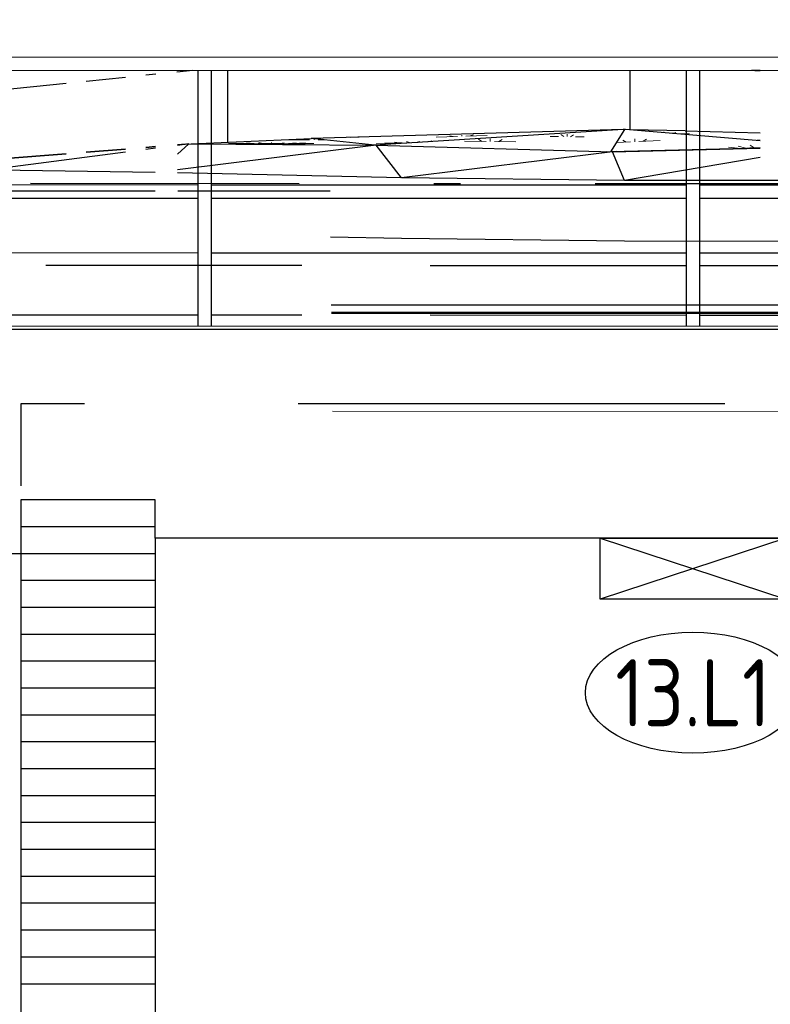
# Model space of a CAD drawing. Extents: x -805 to 3526, y -961 to 1039.
# Tile 125 of 256: x 300.97 to 303.77, y 33.54 to 37.2. Entities that reach past the tile are written whole.
import ezdxf
from ezdxf.enums import TextEntityAlignment as Align

# ---------------------------------------------------------------- set-up
doc = ezdxf.new("R2010")
doc.units = 0
for name, pattern in [('AUSGEZOGEN', [2, 1, 1]), ('STRICHPUNKT', [1, 0.5, -0.25, 0, -0.25]), ('VERDECKT2', [4.762499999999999, 3.175, -1.5875])]:
    doc.linetypes.add(name, pattern=pattern)
doc.layers.get('0').update_dxf_attribs({"color": 251})
for name, color, linetype, lineweight in [('P-HP-Dorsten 2022 - Ansicht$0$IFCOUT_Oberbau_IFC_RVT-1-Schnitt 8$0$A-GENM', 13, 'Continuous', 9), ('P-HP-Dorsten 2022 - Ansicht$0$VE22-087 - Bf_Dorsten-Hervest ModellRevit2021_rvt-1-Schnitt 8$0$A-CLNG', 13, 'Continuous', 9), ('P-HP-Dorsten 2022 - Ansicht$0$VE22-087 - Bf_Dorsten-Hervest ModellRevit2021_rvt-1-Schnitt 8$0$A-FLOR', 192, 'Continuous', 9), ('P-HP-Dorsten 2022 - Ansicht$0$VE22-087 - Bf_Dorsten-Hervest ModellRevit2021_rvt-1-Schnitt 8$0$A-FLOR-PATT', 8, 'Continuous', 35), ('TTK-B-Bestand', 252, 'Continuous', 35), ('TTK-P-Treppe oben', 12, 'Continuous', 25), ('TTK-P-Treppe unten', 12, 'Continuous', 25)]:
    doc.layers.add(name, color=color, linetype=linetype, lineweight=lineweight)
for name, color, linetype in [('TTK-P-Bahnsteig', 12, 'Continuous'), ('TTK-P-Böschung', 140, 'Continuous'), ('TTK-P-Geländer', 162, 'Continuous'), ('TTK-P-Gleis', 162, 'Continuous'), ('TTK-P-Kabelkanal', 162, 'Continuous'), ('TTK-P-PU', 12, 'Continuous'), ('TTK-P-TEXT', 12, 'AUSGEZOGEN'), ('XYYY_44500---_Beleuchtungsanlagen', 10, 'Continuous'), ('XYYY_44500-T-_Beleuchtungsanlagen_Texte Stromkreis', 10, 'Continuous')]:
    doc.layers.add(name, color=color, linetype=linetype)
doc.styles.add('AKG DIN 6776', font='AKG_DIN67.TTF')
doc.styles.add('iso', font='isocpeur.ttf')
doc.dimstyles.new('TTK$6', dxfattribs={"dimtxt": 2.5, "dimasz": 2.5, "dimexe": 3.5, "dimexo": 0.1, "dimgap": 1, "dimtad": 1, "dimzin": 0, "dimtxsty": 'AKG DIN 6776', "dimblk": 'OBLIQUE', "dimcen": -0.09, "dimdle": 3, "dimse1": 1, "dimse2": 1, "dimclrd": 256, "dimclre": 256, "dimclrt": 256, "dimadec": 3, "dimazin": 0, "dimtfac": 1, "dimtofl": 0, "dimtmove": 0, "dimatfit": 3, "dimldrblk": 'OBLIQUE', "dimfxl": 7, "dimfxlon": 1, "dimtolj": 1, "dimtzin": 0, "dimlwd": -1, "dimlwe": -1, "dimarcsym": 0})

# ---------------------------------------------------------------- blocks, each defined once
blk = doc.blocks.new('*D549')
at = {"layer": 'DEFPOINTS', "color": 0}
for p in [(1594.653013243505, 36.73972975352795), (1594.306234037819, 36.57523561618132), (8.223304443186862, 0)]:
    blk.add_point(p, dxfattribs=at)
at = {"layer": 'TTK-B-Bestand', "insert": (1594.109263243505, 36.98347975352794), "char_height": 0.25, "attachment_point": 5, "style": 'AKG DIN 6776'}
blk.add_mtext('\\A1;36,588', dxfattribs=at)
blk = doc.blocks.new('_OBLIQUE')
at = {"color": 0, "linetype": 'ByBlock'}
blk.add_line((-0.5, -0.5), (0.5, 0.5), dxfattribs=at)
blk = doc.blocks.new('*D548')
at = {"layer": 'DEFPOINTS', "color": 0}
for p in [(1585.536597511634, 36.77061239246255), (1585.045876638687, 36.61399109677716), (-0.8681112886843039, 0.03088263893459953)]:
    blk.add_point(p, dxfattribs=at)
at = {"layer": 'TTK-B-Bestand', "insert": (1585.017847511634, 37.01436239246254), "char_height": 0.25, "attachment_point": 5, "style": 'AKG DIN 6776'}
blk.add_mtext('\\A1;36,621', dxfattribs=at)
blk = doc.blocks.new('*D547')
at = {"layer": 'DEFPOINTS', "color": 0}
for p in [(1244.59510933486, 35.67132167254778), (1244.1853248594, 35.53134954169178), (0, 0)]:
    blk.add_point(p, dxfattribs=at)
at = {"layer": 'TTK-P-Treppe unten', "insert": (1244.13885933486, 35.91520188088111), "char_height": 0.25, "attachment_point": 5, "style": 'AKG DIN 6776', "bg_fill": 3, "box_fill_scale": 1.1, "bg_fill_color": 256, "bg_fill_true_color": 13158600, "bg_fill_transparency": 0}
blk.add_mtext('\\A1;35,53', dxfattribs=at)
blk = doc.blocks.new('*D546')
at = {"layer": 'DEFPOINTS', "color": 0}
for p in [(1248.957053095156, 37.45194592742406), (1249.081554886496, 37.33354483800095), (0, 0)]:
    blk.add_point(p, dxfattribs=at)
at = {"layer": 'TTK-P-Treppe unten', "insert": (1249.413303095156, 37.6958261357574), "char_height": 0.25, "attachment_point": 5, "style": 'AKG DIN 6776'}
blk.add_mtext('\\A1;37,33', dxfattribs=at)
blk = doc.blocks.new('*D545')
at = {"layer": 'DEFPOINTS', "color": 0}
for p in [(1259.601777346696, 37.47647888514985), (1259.699122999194, 37.38740581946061), (0.1980381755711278, 0.03957641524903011)]:
    blk.add_point(p, dxfattribs=at)
at = {"layer": 'TTK-P-Treppe unten', "insert": (1259.145527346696, 37.72035909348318), "char_height": 0.25, "attachment_point": 5, "style": 'AKG DIN 6776'}
blk.add_mtext('\\A1;37,35', dxfattribs=at)
blk = doc.blocks.new('*D543')
at = {"layer": 'DEFPOINTS', "color": 0}
for p in [(859.6448844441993, 36.56981118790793), (860.1280086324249, 36.56981118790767), (-0.7155780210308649, 0.02470336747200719)]:
    blk.add_point(p, dxfattribs=at)
at = {"layer": 'TTK-P-TEXT', "insert": (860.584258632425, 36.81356118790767), "char_height": 0.25, "attachment_point": 5, "style": 'AKG DIN 6776'}
blk.add_mtext('\\A1;36,55', dxfattribs=at)
blk = doc.blocks.new('*D541')
at = {"layer": 'DEFPOINTS', "color": 0}
for p in [(868.7984727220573, 36.6417085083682), (869.2815969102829, 36.64170850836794), (8.43801025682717, 0.09660068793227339)]:
    blk.add_point(p, dxfattribs=at)
at = {"layer": 'TTK-B-Bestand', "insert": (869.737846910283, 36.88545850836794), "char_height": 0.25, "attachment_point": 5, "style": 'AKG DIN 6776'}
blk.add_mtext('\\A1;36,55', dxfattribs=at)
blk = doc.blocks.new('*D540')
at = {"layer": 'DEFPOINTS', "color": 0}
for p in [(1239.412383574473, 37.4655759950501), (1239.248146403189, 37.32560386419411), (-4.937178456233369, 1.794254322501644)]:
    blk.add_point(p, dxfattribs=at)
at = {"layer": 'TTK-P-Treppe unten', "insert": (1238.86811274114, 37.70945620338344), "char_height": 0.25, "attachment_point": 5, "style": 'AKG DIN 6776', "bg_fill": 3, "box_fill_scale": 1.1, "bg_fill_color": 256, "bg_fill_true_color": 13158600, "bg_fill_transparency": 0}
blk.add_mtext('\\A1;37,329', dxfattribs=at)
blk = doc.blocks.new('*D539')
at = {"layer": 'DEFPOINTS', "color": 0}
for p in [(303.4750765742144, 35.74511346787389), (303.9212542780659, 35.74438764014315), (0, 0)]:
    blk.add_point(p, dxfattribs=at)
at = {"layer": 'TTK-P-Treppe oben', "insert": (304.3775042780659, 35.98826784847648), "char_height": 0.25, "attachment_point": 5, "style": 'AKG DIN 6776'}
blk.add_mtext('\\A1;35,75', dxfattribs=at)
blk = doc.blocks.new('*D538')
at = {"layer": 'DEFPOINTS', "color": 0}
for p in [(1076.639526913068, 36.01101888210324), (1076.789539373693, 35.99701888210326), (0, 0)]:
    blk.add_point(p, dxfattribs=at)
at = {"layer": 'TTK-P-Treppe oben', "insert": (1076.183276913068, 36.25476888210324), "char_height": 0.25, "attachment_point": 5, "style": 'AKG DIN 6776'}
blk.add_mtext('\\A1;36,00', dxfattribs=at)
blk = doc.blocks.new('P-HP-Dorsten 2022 - Ansicht$0$VE22-087 - Bf_Dorsten-Hervest ModellRevit2021_rvt-1-Schnitt 8$0$Decken 1 - Decken 1-14643064-Schnitt 8')
at = {"layer": 'P-HP-Dorsten 2022 - Ansicht$0$VE22-087 - Bf_Dorsten-Hervest ModellRevit2021_rvt-1-Schnitt 8$0$A-CLNG', "color": 250, "lineweight": 25}
for p, q in [((-30644.28732105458, 36401.58010173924), (-30644.28732105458, 36142.71758498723)), ((-34645.28826358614, 36142.71758498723), (-30644.28732105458, 36142.71758498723)), ((-30644.28732105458, 36142.71758498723), (-30645.21429245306, 36114.88296479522)), ((-30645.21429245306, 36114.88296479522), (-34645.00895359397, 36114.88296479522)), ((-30649.75374142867, 36110.43440851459), (-34644.96431399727, 36110.43440851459)), ((-30649.35645210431, 36114.88296479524), (-30649.75374142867, 36110.43440851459))]:
    blk.add_line(p, q, dxfattribs=at)
blk = doc.blocks.new('Wandanbauleuchte')
at = {"color": 0}
blk.add_wipeout([(3.0742075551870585e-12, 0.3449535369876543), (0.22660827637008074, 0.34495353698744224), (0.22660827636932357, -0.3449535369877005), (2.317090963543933e-12, -0.3449535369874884)], dxfattribs=at)
blk.add_lwpolyline([(1.818989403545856e-12, 0.3449535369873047), (0.2266082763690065, 0.3449535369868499), (0.2266082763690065, -0.3449535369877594), (1.818989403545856e-12, -0.3449535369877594)], close=True, dxfattribs=at)
for points in [[(1.818989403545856e-12, 0.3449535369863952), (0.2266082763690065, -0.3449535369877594)], [(0, -0.3449535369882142), (0.2266082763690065, 0.3449535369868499)]]:
    blk.add_lwpolyline(points, dxfattribs=at)
blk = doc.blocks.new('Stromkreis AVT I.1')
blk.add_wipeout([(0.20019075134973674, 2.247180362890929), (-0.20019075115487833, 2.2471803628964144), (-0.5999310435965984, 2.2245493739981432), (-0.9976956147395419, 2.1788873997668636), (-1.3919839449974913, 2.1093660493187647), (-1.7809832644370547, 2.01466884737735), (-2.162356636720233, 1.8928951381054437), (-2.5329087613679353, 1.7414234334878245), (-2.8880271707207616, 1.5567434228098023), (-3.220713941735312, 1.3343232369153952), (-3.5199131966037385, 1.0687812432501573), (-3.7679253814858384, 0.7552467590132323), (-3.938181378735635, 0.3940421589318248), (-4, -2.9274360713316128e-09), (-3.938181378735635, -0.39404216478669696), (-3.7679253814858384, -0.7552467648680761), (-3.5199131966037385, -1.068781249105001), (-3.220713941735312, -1.3343232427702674), (-2.8880271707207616, -1.5567434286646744), (-2.5329087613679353, -1.7414234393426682), (-2.16235663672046, -1.8928951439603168), (-1.7809832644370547, -2.014668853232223), (-1.3919839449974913, -2.1093660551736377), (-0.9976956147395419, -2.1788874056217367), (-0.5999310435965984, -2.2245493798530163), (-0.20019075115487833, -2.247180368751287), (0.20019075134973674, -2.247180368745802), (0.5999310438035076, -2.224549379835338), (0.9976956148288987, -2.1788874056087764), (1.3919839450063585, -2.1093660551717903), (1.7809832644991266, -2.0146688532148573), (2.162356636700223, -1.8928951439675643), (2.532908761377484, -1.7414234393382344), (2.8880271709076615, -1.5567434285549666), (3.2207139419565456, -1.3343232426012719), (3.519913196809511, -1.0687812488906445), (3.767925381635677, -0.7552467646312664), (3.93818137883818, -0.3940421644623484), (3.999999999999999, -2.9274360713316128e-09), (3.938181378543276, 0.3940421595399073), (3.76792538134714, 0.7552467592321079), (3.5199131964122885, 1.0687812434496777), (3.220713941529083, 1.33432323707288), (2.8880271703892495, 1.5567434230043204), (2.532908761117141, 1.7414234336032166), (2.1623566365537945, 1.892895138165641), (1.7809832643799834, 2.014668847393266), (1.3919839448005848, 2.109366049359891), (0.9976956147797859, 2.1788873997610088), (0.5999310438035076, 2.224549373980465)])
blk.add_ellipse((-1.862645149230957e-09, -3.725290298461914e-09), major_axis=(-4, 0), ratio=0.5625)
at = {"style": 'iso', "width": 0.85}
blk.add_attdef('STROMKREIS', text='', height=2.5, rotation=359.9999999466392, dxfattribs=at).set_placement((-1.862645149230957e-09, -3.725290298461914e-09), align=Align.MIDDLE)

msp = doc.modelspace()

# ---------------------------------------------------------------- hatches: boundary and pattern name
at = {"layer": 'P-HP-Dorsten 2022 - Ansicht$0$VE22-087 - Bf_Dorsten-Hervest ModellRevit2021_rvt-1-Schnitt 8$0$A-FLOR-PATT', "lineweight": 9}
h = msp.add_hatch(dxfattribs=at)
h.set_pattern_fill('FP_82', color=251, scale=0.001, style=0, pattern_type=2)
h.set_pattern_definition([(1.843999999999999, (306.1409318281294, 36.24476186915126), (0.6346698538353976, 0.06466509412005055), [0.09525, -0.01905, 0.0254, -0.01905, -0.476249]), (1.843999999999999, (306.1409318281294, 36.24476186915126), (0.6346698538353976, 0.06466509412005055), [-0.15875, 0.09525, -0.380999]), (1.843999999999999, (306.1091978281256, 36.24506686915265), (0.6346698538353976, 0.06466509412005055), [0.0635, -0.047625, 0.09525, -0.047625, -0.380999]), (1.843999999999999, (306.1091978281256, 36.24506686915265), (0.6346698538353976, 0.06466509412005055), [-0.253999, 0.0635, -0.317499]), (1.843999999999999, (306.3313318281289, 36.26991186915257), (0.6346698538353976, 0.06466509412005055), [0.079375, -0.03175, 0.079375, -0.444499]), (1.843999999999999, (306.0139978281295, 36.26854086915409), (0.6346698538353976, 0.06466509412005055), [0.03175, -0.0635, 0.03175, -0.5079990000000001]), (90, (306.0774648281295, 36.27058486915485), (-0.63467, 0.02379800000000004), [0.003981, -0.040251]), (90, (306.2678648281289, 36.25017486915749), (-0.63467, 0.02379800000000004), [0.004423, -0.039809]), (90, (306.4265328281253, 36.27297686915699), (-0.63467, 0.02379800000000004), [0.004423, -0.039809]), (5.817999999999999, (306.3503718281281, 36.25238986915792), (2.679457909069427e-07, 0.04423186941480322), [0.04510999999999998, -0.5928449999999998]), (177.853, (306.1853578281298, 36.24707686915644), (-0.6346692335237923, -0.02043844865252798), [0.044909, -0.590206]), (9.736, (306.3313318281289, 36.25199786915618), (-2.436945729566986e-08, 0.04423205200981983), [0.028798, -0.615146]), (17.274, (306.2995988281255, 36.25119686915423), (-3.223905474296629e-07, 0.04423195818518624), [0.01612, -0.648528]), (17.274, (306.4582658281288, 36.27399786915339), (-3.223905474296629e-07, 0.04423195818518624), [0.012896, -0.651752]), (17.274, (306.0901578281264, 36.27099286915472), (-3.223905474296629e-07, 0.04423195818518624), [0.011284, -0.6533640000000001]), (166.149, (306.2361318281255, 36.24915386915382), (8.883093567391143e-08, 0.04423218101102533), [0.015854, -0.6378250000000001]), (166.149, (306.3947988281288, 36.27195486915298), (8.883093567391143e-08, 0.04423218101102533), [0.012683, -0.640995]), (166.149, (306.0647708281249, 36.27017586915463), (8.883093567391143e-08, 0.04423218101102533), [0.011098, -0.6425810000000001]), (173.882, (306.204397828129, 36.24791086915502), (8.065403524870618e-08, 0.04423191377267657), [0.028546, -0.609759])])
h.paths.add_polyline_path([(302.2955584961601, 36.73676308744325), (303.2061350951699, 36.79422944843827), (302.060155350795, 36.7613473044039), (302.2621599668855, 36.74025104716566)])
h = msp.add_hatch(dxfattribs=at)
h.set_pattern_fill('FP_78', color=251, scale=0.001, style=0, pattern_type=2)
h.set_pattern_definition([(359.3981900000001, (306.248727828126, 35.18214486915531), (0.6349641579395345, 0.09940921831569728), [0.09525000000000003, -0.01905, 0.02540000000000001, -0.01905, -0.4762490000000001]), (359.3981900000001, (306.248727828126, 35.18214486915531), (0.6349641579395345, 0.09940921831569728), [-0.15875, 0.09525000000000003, -0.3809990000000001]), (359.3981900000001, (306.216979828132, 35.18566086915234), (0.6349641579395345, 0.09940921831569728), [0.06350000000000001, -0.04762500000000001, 0.09525000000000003, -0.4286240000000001]), (359.3981900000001, (306.216979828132, 35.18566086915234), (0.6349641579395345, 0.09940921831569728), [-0.2063750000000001, -0.04762500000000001, 0.06350000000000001, -0.3174990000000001]), (359.3981900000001, (306.4392168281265, 35.22575786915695), (0.6349641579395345, 0.09940921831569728), [0.07937500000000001, -0.03175000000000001, 0.07937500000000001, -0.4444990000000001]), (359.3981900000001, (306.121734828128, 35.25030886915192), (0.6349641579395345, 0.09940921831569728), [0.03175000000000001, -0.06350000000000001, 0.03175000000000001, -0.5079990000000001]), (90, (306.1852318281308, 35.24964186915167), (-0.6349640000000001, 0.112749), [0.009547, -0.096532]), (90, (306.3757208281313, 35.18399286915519), (-0.6349640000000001, 0.112749), [0.010608, -0.095471]), (90, (306.5344618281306, 35.22475786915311), (-0.6349640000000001, 0.112749), [0.010608, -0.095471]), (8.898000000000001, (306.4582658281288, 35.18206586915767), (3.57403806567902e-08, 0.1060796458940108), [0.04544599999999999, -0.5972529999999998]), (169.931, (306.2931748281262, 35.18379986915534), (-0.6349636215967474, 0.006669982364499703), [0.04560100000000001, -0.599295]), (17.933, (306.4392168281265, 35.18279586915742), (-3.950004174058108e-07, 0.1060795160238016), [0.029846, -0.63754]), (33.33500000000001, (306.4074688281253, 35.1836598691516), (5.807441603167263e-08, 0.1060790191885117), [0.018433, -0.741573]), (33.33500000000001, (306.5662098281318, 35.22442386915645), (5.807441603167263e-08, 0.1060790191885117), [0.014746, -0.74526]), (33.33500000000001, (306.1979308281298, 35.24950886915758), (5.807441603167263e-08, 0.1060790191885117), [0.012903, -0.7471030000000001]), (145.833, (306.3439728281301, 35.18432686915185), (-3.642510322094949e-07, 0.1060789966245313), [0.018613, -0.7488049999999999]), (145.833, (306.5027138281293, 35.2250908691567), (-3.642510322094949e-07, 0.1060789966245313), [0.01489, -0.752527]), (145.833, (306.1725318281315, 35.24977486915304), (-3.642510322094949e-07, 0.1060789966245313), [0.013029, -0.7543880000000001]), (160.984, (306.3122238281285, 35.18412986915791), (1.220267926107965e-06, 0.1060796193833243), [0.030035, -0.641578])])
h.paths.add_polyline_path([(303.1713960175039, 36.71170198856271), (303.2239105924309, 36.79453247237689), (303.2156715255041, 36.79436878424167), (302.3008989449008, 36.73672842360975), (302.8378723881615, 36.72129065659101)])
h = msp.add_hatch(dxfattribs=at)
h.set_pattern_fill('FP_77', color=251, scale=0.001, style=0, pattern_type=2)
h.set_pattern_definition([(2.388, (306.1487238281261, 35.38944986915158), (0.6344339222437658, 0.1290496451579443), [0.09524799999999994, -0.01904999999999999, 0.02539899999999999, -0.01904999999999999, -0.4762389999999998]), (2.388, (306.1487238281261, 35.38944986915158), (0.6344339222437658, 0.1290496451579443), [-0.1587459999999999, 0.09524799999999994, -0.3809909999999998]), (2.388, (306.1170018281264, 35.39120486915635), (0.6344339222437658, 0.1290496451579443), [0.06349899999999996, -0.04762399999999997, 0.09524799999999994, -0.04762399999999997, -0.3809909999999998]), (2.388, (306.1170018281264, 35.39120486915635), (0.6344339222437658, 0.1290496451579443), [-0.2539939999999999, 0.06349899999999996, -0.3174929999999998]), (2.388, (306.339053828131, 35.44150186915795), (0.6344339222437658, 0.1290496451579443), [0.07937299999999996, -0.03174899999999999, 0.07937299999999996, -0.4444899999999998]), (2.388, (306.0218368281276, 35.44879186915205), (0.6344339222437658, 0.1290496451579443), [0.03174899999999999, -0.06349899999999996, 0.03174899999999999, -0.5079879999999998]), (90, (306.085280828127, 35.45143786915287), (-0.6344339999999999, 0.07613500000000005), [0.009232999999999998, -0.093359]), (90, (306.2756108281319, 35.39781886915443), (-0.6344339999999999, 0.07613500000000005), [0.010259, -0.092333]), (90, (306.4342188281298, 35.44547086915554), (-0.6344339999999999, 0.07613500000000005), [0.010259, -0.092333]), (11.498, (306.3580868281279, 35.40023286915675), (-1.194475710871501e-06, 0.1025926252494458), [0.04578, -0.601646]), (173.157, (306.1931348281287, 35.39335386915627), (-0.6344339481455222, -0.02645821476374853), [0.04518299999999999, -0.5938029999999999]), (20.058, (306.339053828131, 35.39995186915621), (-3.10152193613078e-07, 0.1025925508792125), [0.03020499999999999, -0.6451949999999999]), (34.549, (306.3073328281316, 35.39914186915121), (-5.797386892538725e-07, 0.1025927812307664), [0.018682, -0.7515929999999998]), (34.549, (306.4659408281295, 35.44679286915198), (-5.797386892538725e-07, 0.1025927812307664), [0.014946, -0.7553299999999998]), (34.549, (306.0979688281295, 35.45196686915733), (-5.797386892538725e-07, 0.1025927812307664), [0.013077, -0.7571979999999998]), (148.821, (306.2438888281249, 35.39649586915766), (-6.346910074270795e-07, 0.1025923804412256), [0.017985, -0.723564]), (148.821, (306.4024978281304, 35.44414786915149), (-6.346910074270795e-07, 0.1025923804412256), [0.014388, -0.7271610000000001]), (148.821, (306.0725918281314, 35.45090786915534), (-6.346910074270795e-07, 0.1025923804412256), [0.01259, -0.7289589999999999]), (164.267, (306.2121678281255, 35.3946608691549), (-5.091051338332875e-07, 0.1025926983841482), [0.029477, -0.629651])])
h.paths.add_polyline_path([(303.1713960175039, 36.71170198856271), (303.7288038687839, 36.72597876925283), (303.7288038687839, 36.75244138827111), (303.2239105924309, 36.79453247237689), (303.18728476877, 36.73676308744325)])
h.paths.add_polyline_path([(303.803818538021, 36.72790010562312), (303.9672041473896, 36.73238445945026), (303.803818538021, 36.74613030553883), (303.803818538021, 36.73238445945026)])
h = msp.add_hatch(dxfattribs=at)
h.set_pattern_fill('FP_80', color=251, scale=0.001, style=0, pattern_type=2)
h.set_pattern_definition([(359.3204, (306.2592628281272, 35.89661986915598), (0.6349552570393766, 0.05131041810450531), [0.09525, -0.01905, 0.0254, -0.01905, -0.47625]), (359.3204, (306.2592628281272, 35.89661986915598), (0.6349552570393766, 0.05131041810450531), [-0.15875, 0.09525, -0.381]), (359.3204, (306.2275158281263, 35.89876186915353), (0.6349552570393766, 0.05131041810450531), [0.0635, -0.047625, 0.09525, -0.047625, -0.381]), (359.3204, (306.2275158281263, 35.89876186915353), (0.6349552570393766, 0.05131041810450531), [-0.254, 0.0635, -0.3175]), (359.3204, (306.4497498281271, 35.91966286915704), (0.6349552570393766, 0.05131041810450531), [0.079375, -0.03175, 0.079375, -0.4445]), (359.3204, (306.1322718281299, 35.93519686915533), (0.6349552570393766, 0.05131041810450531), [0.03175, -0.0635, 0.03175, -0.508]), (90, (306.1957678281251, 35.93444386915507), (-0.634955, 0.06637400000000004), [0.005296, -0.05354600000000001]), (90, (306.3862538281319, 35.89687886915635), (-0.634955, 0.06637400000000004), [0.005883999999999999, -0.052958]), (90, (306.5449928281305, 35.91853286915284), (-0.634955, 0.06637400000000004), [0.005883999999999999, -0.052958]), (4.620000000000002, (306.468797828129, 35.89531186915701), (4.449623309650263e-07, 0.05884222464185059), [0.045044, -0.5919800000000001]), (174.032, (306.3037098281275, 35.89726986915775), (-0.6349548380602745, 0.007536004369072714), [0.04514300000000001, -0.593272]), (9.842000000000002, (306.4497498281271, 35.89583186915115), (3.329073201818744e-08, 0.05884199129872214), [0.02882, -0.615619]), (19.739, (306.4180018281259, 35.89650286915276), (1.082006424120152e-07, 0.05884151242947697), [0.016361, -0.6582330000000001]), (19.739, (306.5767408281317, 35.91815586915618), (1.082006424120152e-07, 0.05884151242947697), [0.013089, -0.661505]), (19.739, (306.2084668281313, 35.93429286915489), (1.082006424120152e-07, 0.05884151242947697), [0.011453, -0.6631410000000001]), (159.066, (306.354506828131, 35.89725586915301), (-1.903106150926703e-07, 0.05884207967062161), [0.01648799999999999, -0.6633409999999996]), (159.066, (306.5132448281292, 35.91890886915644), (-1.903106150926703e-07, 0.05884207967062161), [0.01319099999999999, -0.6666389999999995]), (159.066, (306.1830688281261, 35.93459386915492), (-1.903106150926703e-07, 0.05884207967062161), [0.01154199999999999, -0.6682869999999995]), (168.844, (306.3227588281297, 35.89733786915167), (-2.126912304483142e-07, 0.05884191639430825), [0.028943, -0.61824])])
h.paths.add_polyline_path([(303.9699340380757, 36.73215479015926), (304.6791859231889, 36.75021429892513), (304.8855526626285, 36.75546896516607), (303.803818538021, 36.78114173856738), (303.803818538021, 36.74613030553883), (303.9672041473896, 36.73238445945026)])
h.paths.add_polyline_path([(303.7288038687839, 36.75244138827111), (303.7288038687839, 36.78292206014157), (303.2304472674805, 36.79436878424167), (303.5743978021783, 36.76543177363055)])
h = msp.add_hatch(dxfattribs=at)
h.set_pattern_fill('FP_79', color=251, scale=0.001, style=0, pattern_type=2)
h.set_pattern_definition([(0.03910000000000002, (306.2284148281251, 36.26808586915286), (0.6349996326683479, 0.03445834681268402), [0.09524999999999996, -0.01904999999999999, 0.02539999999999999, -0.01904999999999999, -0.4762499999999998]), (0.03910000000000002, (306.2284148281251, 36.26808586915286), (0.6349996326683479, 0.03445834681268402), [-0.1587499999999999, 0.09524999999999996, -0.3809999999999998]), (0.03910000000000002, (306.1966648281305, 36.26908486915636), (0.6349996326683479, 0.03445834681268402), [0.06349999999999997, -0.04762499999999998, 0.09524999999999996, -0.04762499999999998, -0.3809999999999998]), (0.03910000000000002, (306.1966648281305, 36.26908486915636), (0.6349996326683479, 0.03445834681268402), [-0.2539999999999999, 0.06349999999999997, -0.3174999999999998]), (0.03910000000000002, (306.4189148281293, 36.2828468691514), (0.6349996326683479, 0.03445834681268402), [0.07937499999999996, -0.03174999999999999, 0.07937499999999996, -0.4444999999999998]), (0.03910000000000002, (306.101414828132, 36.28943486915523), (0.6349996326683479, 0.03445834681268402), [0.03174999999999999, -0.06349999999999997, 0.03174999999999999, -0.5079999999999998]), (90, (306.1649148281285, 36.28947886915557), (-0.635, 0.03359200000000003), [0.003062, -0.030963]), (90, (306.3554148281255, 36.26919286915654), (-0.635, 0.03359200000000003), [0.003403, -0.030623]), (90, (306.5141648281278, 36.28291186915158), (-0.635, 0.03359200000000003), [0.003403, -0.030623]), (3.106000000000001, (306.437964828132, 36.26890886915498), (4.108587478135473e-07, 0.03402500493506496), [0.044967, -0.590967]), (176.972, (306.2728648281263, 36.26879686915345), (-0.6349995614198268, -0.0004354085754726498), [0.04496399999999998, -0.5909239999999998]), (6.155, (306.4189148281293, 36.26906686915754), (-1.242195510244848e-07, 0.03402512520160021), [0.02856299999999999, -0.6101189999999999]), (12.135, (306.3871648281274, 36.26921486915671), (-6.405703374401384e-07, 0.03402515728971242), [0.015753, -0.63376]), (12.135, (306.5459148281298, 36.28293286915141), (-6.405703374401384e-07, 0.03402515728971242), [0.012602, -0.63691]), (12.135, (306.1776148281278, 36.28948686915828), (-6.405703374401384e-07, 0.03402515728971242), [0.011027, -0.6384850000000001]), (167.94, (306.3236648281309, 36.26917186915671), (3.314039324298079e-08, 0.03402494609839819), [0.015749, -0.633582]), (167.94, (306.4824148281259, 36.2828898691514), (3.314039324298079e-08, 0.03402494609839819), [0.012599, -0.636732]), (167.94, (306.1522148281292, 36.28946986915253), (3.314039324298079e-08, 0.03402494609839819), [0.011024, -0.6383070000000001]), (173.922, (306.2919148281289, 36.26897986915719), (-3.258008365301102e-07, 0.03402530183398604), [0.028559, -0.610031])])
h.paths.add_polyline_path([(302.2955584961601, 36.73676308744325), (302.0584204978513, 36.76135099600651), (301.6126174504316, 36.74119592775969), (302.101346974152, 36.73802367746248)])

# ---------------------------------------------------------------- linework, layer by layer
at = {"layer": 'P-HP-Dorsten 2022 - Ansicht$0$VE22-087 - Bf_Dorsten-Hervest ModellRevit2021_rvt-1-Schnitt 8$0$A-FLOR', "color": 251, "lineweight": 25}
for p, q in [((301.3686860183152, 36.9888611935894), (301.2223420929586, 36.97401238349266)), ((301.4811644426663, 37.00027383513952), (301.4437006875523, 36.99647256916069)), ((301.6185552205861, 37.01421421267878), (301.5596392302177, 37.00823629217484)), ((301.7474996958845, 37.01421421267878), (301.7474996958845, 36.74729404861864)), ((303.2435265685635, 37.01421421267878), (303.2435265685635, 36.79436878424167)), ((303.7288038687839, 37.01382352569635), (303.6961103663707, 37.01421421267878)), ((303.7089119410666, 37.01421421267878), (303.7288038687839, 37.0139830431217)), ((303.7275241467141, 37.01421421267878), (303.7288038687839, 37.01419909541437)), ((301.1473331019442, 36.96640158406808), (300.7476520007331, 36.92584787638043)), ((303.2196315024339, 36.79461670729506), (302.060155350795, 36.7613473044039)), ((303.2196315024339, 36.79461670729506), (302.2955584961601, 36.73676308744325)), ((303.2239105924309, 36.79453247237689), (303.1713960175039, 36.71170198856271)), ((303.2239105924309, 36.79453247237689), (303.2196315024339, 36.79461670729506)), ((303.2271736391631, 36.794644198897), (303.2239105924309, 36.79453247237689)), ((303.7288038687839, 36.75244138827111), (303.2271736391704, 36.794644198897)), ((303.2435265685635, 36.79436878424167), (303.2271736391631, 36.794644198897)), ((303.4495571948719, 36.78954941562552), (303.2435265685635, 36.79436878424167)), ((303.4495571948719, 36.78954941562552), (303.7288038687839, 36.78292206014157)), ((301.4437006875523, 36.72836870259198), (301.4794031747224, 36.73123478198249)), ((301.4794031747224, 36.73123478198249), (301.4437006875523, 36.72836870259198)), ((301.5614095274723, 36.73781798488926), (301.6041711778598, 36.74125075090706)), ((301.5917179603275, 36.74025104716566), (301.5614095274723, 36.73781798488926)), ((301.6041711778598, 36.74125075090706), (301.5614232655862, 36.73571944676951)), ((301.5616373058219, 36.70302414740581), (301.6041711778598, 36.74125075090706)), ((302.3008989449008, 36.73672842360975), (301.5620180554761, 36.64486347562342)), ((301.6041711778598, 36.74125075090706), (302.3008989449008, 36.73672842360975)), ((301.6126174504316, 36.74119592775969), (302.0584204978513, 36.76135099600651)), ((302.060155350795, 36.7613473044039), (302.0584204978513, 36.76135099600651)), ((302.2955584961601, 36.73676308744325), (302.060155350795, 36.7613473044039)), ((302.3944766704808, 36.61531971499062), (302.3008989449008, 36.73672842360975)), ((302.3008989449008, 36.73672842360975), (303.1790164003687, 36.71148290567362)), ((301.3686860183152, 36.710780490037), (300.8564459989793, 36.64449993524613)), ((300.9074434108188, 36.68531971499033), (301.1473331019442, 36.70457727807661)), ((301.1473331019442, 36.70457727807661), (300.9074434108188, 36.68531971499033)), ((301.2223420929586, 36.71059875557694), (301.3686860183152, 36.72234676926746)), ((301.3686860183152, 36.72234676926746), (301.2223420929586, 36.71059875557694)), ((301.4793630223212, 36.72510138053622), (301.4437006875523, 36.72048690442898)), ((303.1790164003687, 36.71148290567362), (302.3944766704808, 36.61531971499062)), ((303.7288038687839, 36.72597876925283), (303.1713960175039, 36.71170198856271)), ((303.1790164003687, 36.71148290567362), (303.7288038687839, 36.72585247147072)), ((303.2246379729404, 36.60535643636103), (303.1790164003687, 36.71148290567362)), ((303.7288038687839, 36.69028497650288), (303.2246379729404, 36.60535643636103)), ((301.4788207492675, 36.63558054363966), (300.8564459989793, 36.64449993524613)), ((302.3944766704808, 36.61531971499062), (301.562090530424, 36.63379270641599)), ((303.2246379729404, 36.60535643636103), (302.3944766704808, 36.61531971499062)), ((303.9272624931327, 36.6049261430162), (303.2246379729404, 36.60535643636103)), ((300.8564459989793, 36.56721971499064), (301.4783752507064, 36.56720116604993)), ((301.5625264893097, 36.56719865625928), (302.129255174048, 36.56718175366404)), ((302.1309712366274, 36.39616764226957), (302.3944766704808, 36.3903197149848)), ((302.3944766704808, 36.3903197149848), (303.2246379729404, 36.38035643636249)), ((303.2246379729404, 36.38035643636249), (303.9272624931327, 36.37992614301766))]:
    msp.add_line(p, q, dxfattribs=at)
at = {"layer": 'TTK-P-Geländer', "color": 251, "linetype": 'AUSGEZOGEN', "ltscale": 2}
for p, q in [((308.9286825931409, 37.06109263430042), (298.0286825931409, 37.06480360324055)), ((308.8786825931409, 37.01110965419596), (298.0786825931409, 37.01478657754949)), ((301.6366754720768, 36.58857521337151), (299.8700088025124, 36.58917668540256)), ((303.4533421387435, 36.58795671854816), (301.6866754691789, 36.5885581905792)), ((305.2700088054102, 36.5873382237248), (303.5033421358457, 36.58793969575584)), ((301.6366754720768, 36.53857521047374), (299.8700088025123, 36.53917668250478)), ((303.4533421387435, 36.53795671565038), (301.686675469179, 36.53855818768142)), ((305.2700088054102, 36.53733822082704), (303.5033421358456, 36.53793969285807))]:
    msp.add_line(p, q, dxfattribs=at)
at = {"layer": 'TTK-P-Gleis', "color": 251, "linetype": 'STRICHPUNKT', "ltscale": 2}
msp.add_line((314.6146825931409, 36.58757412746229), (294.6146825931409, 36.59701248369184), dxfattribs=at)
at = {"layer": 'TTK-P-Kabelkanal', "color": 251, "linetype": 'AUSGEZOGEN', "ltscale": 2}
for p, q in [((301.6366754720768, 36.33569867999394), (299.8700088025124, 36.33653240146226)), ((303.4533421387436, 36.33484136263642), (301.686675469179, 36.33567508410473)), ((305.2700088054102, 36.3339840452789), (303.5033421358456, 36.33481776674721))]:
    msp.add_line(p, q, dxfattribs=at)

# ---------------------------------------------------------------- block references
at = {"layer": 'P-HP-Dorsten 2022 - Ansicht$0$VE22-087 - Bf_Dorsten-Hervest ModellRevit2021_rvt-1-Schnitt 8$0$A-CLNG', "color": 251, "lineweight": 25, "xscale": 0.001, "yscale": 0.001, "zscale": 0.001}
msp.add_blockref('P-HP-Dorsten 2022 - Ansicht$0$VE22-087 - Bf_Dorsten-Hervest ModellRevit2021_rvt-1-Schnitt 8$0$Decken 1 - Decken 1-14643064-Schnitt 8', (336.7788028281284, -5.13084523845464e-06), dxfattribs=at)

# ---------------------------------------------------------------- dimensions: what is measured, and where the dimension line sits
at = {"layer": 'TTK-B-Bestand', "color": 251}
for feature_location, offset, origin, text, picture, middle in [((1585.045876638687, 36.61399109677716), (0.4460801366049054, 0.15755656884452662), (-0.8681112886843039, 0.03088263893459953), '36,621', '*D548', (1585.017847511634, 37.01436239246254)), ((1594.306234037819, 36.57523561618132), (0.2946562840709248, 0.16557786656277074), (8.223304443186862, 0), '36,588', '*D549', (1594.109263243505, 36.98347975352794))]:
    dim = msp.add_ordinate_dim(feature_location=feature_location, offset=offset, dtype=0, origin=origin, text=text, dimstyle='TTK$6', override={"dimscale": 0, "dimdec": 3, "dimtmove": 1, "dimfxlon": 0}, dxfattribs=at)
    dim.commit()
    dim.dimension.update_dxf_attribs({"geometry": picture, "text_midpoint": middle})

# ---------------------------------------------------------------- next in the draw order: dimensions: what is measured, and where the dimension line sits
at = {"layer": 'TTK-P-Treppe unten', "color": 251}
dim = msp.add_ordinate_dim(feature_location=(1244.1853248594, 35.53134954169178), offset=(0.40978447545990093, 0.1399721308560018), dtype=0, origin=(0, 0), dimstyle='TTK$6', override={"dimscale": 0, "dimtfill": 1}, dxfattribs=at)
dim.commit()
dim.dimension.update_dxf_attribs({"geometry": '*D547', "text_midpoint": (1244.13885933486, 35.91520188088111)})

# ---------------------------------------------------------------- next in the draw order: linework, layer by layer
at = {"layer": 'P-HP-Dorsten 2022 - Ansicht$0$IFCOUT_Oberbau_IFC_RVT-1-Schnitt 8$0$A-GENM', "color": 251}
msp.add_line((306.1213502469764, 35.74080859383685), (302.1374824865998, 35.74728942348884), dxfattribs=at)
at = {"layer": 'TTK-P-Böschung', "color": 251}
for p, q in [((301.4786825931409, 35.41724473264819), (300.978682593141, 35.41724473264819)), ((301.4786825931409, 35.27482940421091), (301.4786825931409, 35.41724473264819)), ((301.4786825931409, 35.31724473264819), (300.978682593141, 35.31724473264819)), ((300.9786825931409, 35.21724473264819), (300.4786825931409, 35.21724473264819)), ((301.4786825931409, 35.21724473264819), (300.978682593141, 35.21724473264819)), ((301.4786825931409, 35.11724473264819), (300.978682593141, 35.11724473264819)), ((301.4786825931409, 35.01724473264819), (300.978682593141, 35.01724473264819)), ((301.4786825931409, 34.91724473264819), (300.978682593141, 34.91724473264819)), ((301.4786825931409, 34.81724473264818), (300.978682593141, 34.81724473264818)), ((301.4786825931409, 34.71724473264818), (300.978682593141, 34.71724473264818)), ((301.4786825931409, 34.61724473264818), (300.978682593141, 34.61724473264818)), ((301.4786825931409, 34.51724473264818), (300.978682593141, 34.51724473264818)), ((301.4786825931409, 34.41724473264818), (300.978682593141, 34.41724473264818)), ((301.4786825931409, 34.31724473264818), (300.978682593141, 34.31724473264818)), ((301.4786825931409, 34.21724473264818), (300.978682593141, 34.21724473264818)), ((301.4786825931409, 34.11724473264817), (300.978682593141, 34.11724473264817)), ((301.4786825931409, 34.01724473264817), (300.978682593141, 34.01724473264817)), ((301.4786825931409, 33.91724473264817), (300.978682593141, 33.91724473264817)), ((301.4786825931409, 33.81724473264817), (300.978682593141, 33.81724473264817)), ((301.4786825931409, 33.71724473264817), (300.978682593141, 33.71724473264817)), ((301.4786825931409, 33.61724473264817), (300.978682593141, 33.61724473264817))]:
    msp.add_line(p, q, dxfattribs=at)
at = {"layer": 'TTK-P-Gleis', "color": 251, "linetype": 'AUSGEZOGEN', "ltscale": 2}
msp.add_line((308.9786825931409, 36.06107555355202), (297.9786825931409, 36.06482056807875), dxfattribs=at)
at = {"layer": 'TTK-P-PU', "color": 251, "linetype": 'VERDECKT2', "ltscale": 0.5}
for p, q in [((300.9786825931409, 35.77482940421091), (300.9786825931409, 35.47011588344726)), ((305.9786825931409, 35.77482940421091), (300.9786825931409, 35.77482940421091))]:
    msp.add_line(p, q, dxfattribs=at)
at = {"layer": 'TTK-P-PU', "color": 251}
for p, q in [((300.978682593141, 35.41724473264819), (300.9786825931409, 30.92473270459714)), ((301.4786825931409, 35.27482940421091), (301.4786825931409, 30.92473270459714)), ((305.4786825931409, 35.27482940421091), (301.4786825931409, 35.27482940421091))]:
    msp.add_line(p, q, dxfattribs=at)

# ---------------------------------------------------------------- next in the draw order: dimensions: what is measured, and where the dimension line sits
at = {"layer": 'TTK-B-Bestand', "color": 251}
dim = msp.add_ordinate_dim(feature_location=(868.7984727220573, 36.6417085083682), offset=(0.4831241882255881, -2.5579538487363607e-13), dtype=0, origin=(8.43801025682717, 0.09660068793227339), dimstyle='TTK$6', override={"dimscale": 0, "dimfxlon": 0}, dxfattribs=at)
dim.commit()
dim.dimension.update_dxf_attribs({"geometry": '*D541', "text_midpoint": (869.737846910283, 36.88545850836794)})
at = {"layer": 'TTK-P-TEXT', "color": 251}
dim = msp.add_ordinate_dim(feature_location=(859.6448844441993, 36.56981118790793), offset=(0.4831241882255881, -2.6290081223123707e-13), dtype=0, origin=(-0.7155780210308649, 0.02470336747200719), dimstyle='TTK$6', override={"dimscale": 0, "dimfxlon": 0}, dxfattribs=at)
dim.commit()
dim.dimension.update_dxf_attribs({"geometry": '*D543', "text_midpoint": (860.584258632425, 36.81356118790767)})
at = {"layer": 'TTK-P-Treppe unten', "color": 251}
for feature_location, offset, origin, picture, middle in [((1259.699122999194, 37.38740581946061), (-0.09734565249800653, 0.08907306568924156), (0.1980381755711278, 0.03957641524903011), '*D545', (1259.145527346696, 37.72035909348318)), ((1249.081554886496, 37.33354483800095), (-0.12450179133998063, 0.11840108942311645), (0, 0), '*D546', (1249.413303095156, 37.6958261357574))]:
    dim = msp.add_ordinate_dim(feature_location=feature_location, offset=offset, dtype=0, origin=origin, dimstyle='TTK$6', override={"dimscale": 0}, dxfattribs=at)
    dim.commit()
    dim.dimension.update_dxf_attribs({"geometry": picture, "text_midpoint": middle})

# ---------------------------------------------------------------- next in the draw order: dimensions: what is measured, and where the dimension line sits
dim = msp.add_ordinate_dim(feature_location=(1239.248146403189, 37.32560386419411), offset=(0.11189032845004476, 0.14118606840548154), dtype=0, origin=(-4.937178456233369, 1.794254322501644), text='37,329', dimstyle='TTK$6', override={"dimscale": 0, "dimtfill": 1}, dxfattribs=at)
dim.commit()
dim.dimension.update_dxf_attribs({"geometry": '*D540', "text_midpoint": (1238.86811274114, 37.70945620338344)})

# ---------------------------------------------------------------- next in the draw order: linework, layer by layer
at = {"layer": 'TTK-P-Bahnsteig', "color": 251}
msp.add_circle((473.785114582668, 39.13224644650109), 1000, dxfattribs=at)
at = {"layer": 'TTK-P-Geländer', "color": 251}
for p, q in [((301.6366754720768, 37.01359571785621), (301.6366754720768, 36.06357518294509)), ((301.686675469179, 37.01359571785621), (301.686675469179, 36.06355816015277)), ((303.4533421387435, 37.01297722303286), (303.4533421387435, 36.06295668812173)), ((303.5033421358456, 37.01297722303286), (303.5033421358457, 36.06293966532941))]:
    msp.add_line(p, q, dxfattribs=at)
at = {"layer": 'TTK-P-Kabelkanal', "color": 251, "linetype": 'VERDECKT2', "ltscale": 0.3}
for p, q in [((303.4533421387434, 36.28812805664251), (299.8700088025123, 36.28988754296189)), ((305.2700088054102, 36.28723603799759), (303.5033421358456, 36.28810350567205)), ((301.6366754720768, 36.10410257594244), (299.8700088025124, 36.10431179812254)), ((303.4533421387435, 36.10388743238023), (301.686675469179, 36.10409665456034)), ((307.0866754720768, 36.10345714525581), (303.5033421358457, 36.10388151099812))]:
    msp.add_line(p, q, dxfattribs=at)
at = {"layer": 'TTK-P-Kabelkanal', "color": 251, "linetype": 'AUSGEZOGEN', "ltscale": 2}
msp.add_line((295.8210175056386, 36.05155985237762), (313.7986295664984, 36.05482940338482), dxfattribs=at)

# ---------------------------------------------------------------- next in the draw order: dimensions: what is measured, and where the dimension line sits
at = {"layer": 'TTK-P-Treppe oben', "color": 251}
for feature_location, offset, picture, middle in [((1076.789539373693, 35.99701888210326), (-0.15001246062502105, 0.013999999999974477), '*D538', (1076.183276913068, 36.25476888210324)), ((303.4750765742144, 35.74511346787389), (0.44617770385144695, -0.0007258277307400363), '*D539', (304.3775042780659, 35.98826784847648))]:
    dim = msp.add_ordinate_dim(feature_location=feature_location, offset=offset, dtype=0, origin=(0, 0), dimstyle='TTK$6', override={"dimscale": 0}, dxfattribs=at)
    dim.commit()
    dim.dimension.update_dxf_attribs({"geometry": picture, "text_midpoint": middle})

# ---------------------------------------------------------------- next in the draw order: block references
at = {"layer": 'XYYY_44500---_Beleuchtungsanlagen', "rotation": 270}
msp.add_blockref('Wandanbauleuchte', (303.4786819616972, 35.27482940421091), dxfattribs=at)
at = {"layer": 'XYYY_44500-T-_Beleuchtungsanlagen_Texte Stromkreis', "xscale": 0.1000000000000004, "yscale": 0.1000000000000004, "zscale": 0.1}
msp.add_blockref('Stromkreis AVT I.1', (303.4786819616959, 34.70053469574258), dxfattribs=at).add_auto_attribs({'STROMKREIS': '13.L1'})

doc.saveas('drawing.dxf')
